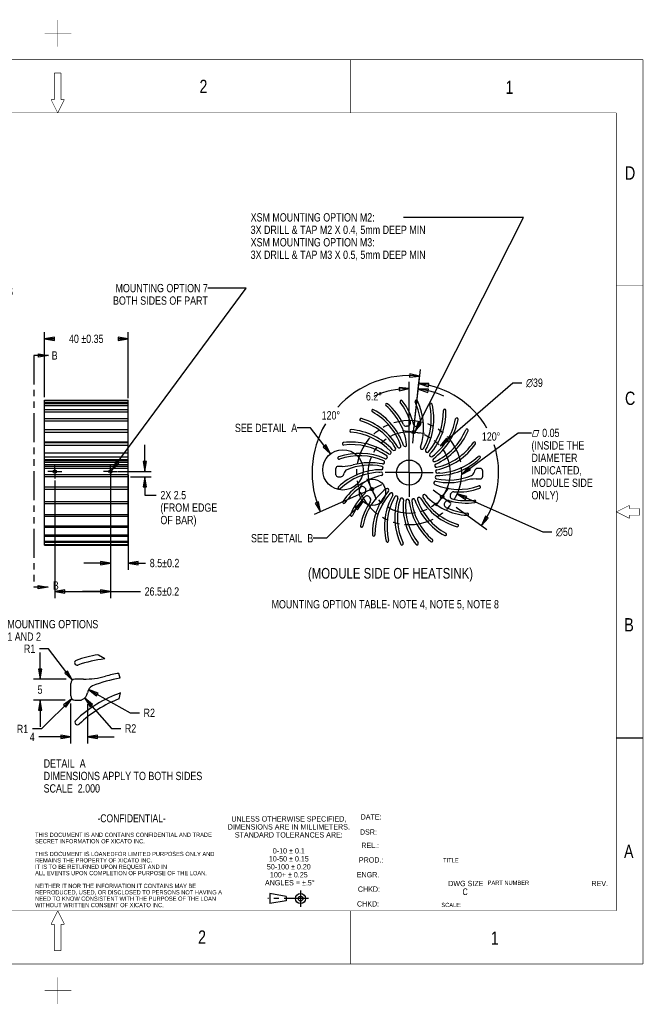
# Model space of a CAD drawing. Header units: inches. Extents: x 0 to 22, y -0.8 to 17.8.
# Tile 5 of 5: x 10.3 to 22, y -0.8 to 17.8. Entities that reach past the tile are written whole.
import ezdxf

# ---------------------------------------------------------------- set-up
doc = ezdxf.new("R2010")
doc.units = ezdxf.units.IN
doc.header["$LTSCALE"] = 1.21
doc.header["$MEASUREMENT"] = 0
doc.linetypes.add('CENTER', pattern=[0.6, 0.375, -0.075, 0.075, -0.075])
doc.linetypes.add('PHANTOM', pattern=[0.8, 0.45, -0.05, 0.1, -0.05, 0.1, -0.05])
doc.layers.get('0').update_dxf_attribs({"linetype": 'CONTINUOUS'})
for name, color, linetype in [('02___PRT_ALL_AXES', 7, 'CONTINUOUS'), ('DEFAULT_1', 7, 'CENTER'), ('DEFAULT_3', 7, 'PHANTOM')]:
    doc.layers.add(name, color=color, linetype=linetype)
doc.styles.get("Standard").update_dxf_attribs({"font": 'txt', "width": 0.8})
doc.styles.add('TEXTSTYLE_1', font='gdt', dxfattribs={"width": 0.8})
doc.styles.add('TEXTSTYLE_2', font='txt', dxfattribs={"width": 0.8})
doc.dimstyles.new('DIMSTYLE_12', dxfattribs={"dimtxt": 0.15625, "dimasz": 0.1875, "dimexe": 0.18, "dimexo": 0.0625, "dimgap": 0.09, "dimtad": 0, "dimtih": 1, "dimtoh": 1, "dimlfac": 0.5, "dimzin": 4, "dimdsep": 46, "dimtxsty": 'STANDARD', "dimblk": 'CLOSED', "dimblk1": 'CLOSED', "dimblk2": 'CLOSED', "dimcen": 0.09, "dimadec": 0, "dimazin": 0, "dimtfac": 1, "dimtofl": 0, "dimtmove": 0, "dimatfit": 3, "dimldrblk": 'CLOSED', "dimfxl": 1, "dimtolj": 1, "dimtzin": 4, "dimarcsym": 0})
doc.dimstyles.new('DIMSTYLE_2', dxfattribs={"dimtxt": 0.15625, "dimasz": 0.1875, "dimexe": 0.18, "dimexo": 0.0625, "dimgap": 0.09, "dimtad": 0, "dimtih": 1, "dimtoh": 1, "dimzin": 4, "dimdsep": 46, "dimtxsty": 'STANDARD', "dimblk": 'CLOSED', "dimblk1": 'CLOSED', "dimblk2": 'CLOSED', "dimcen": 0.09, "dimadec": 0, "dimazin": 0, "dimtfac": 1, "dimtofl": 0, "dimtmove": 0, "dimatfit": 3, "dimldrblk": 'CLOSED', "dimfxl": 1, "dimtolj": 1, "dimtzin": 4, "dimarcsym": 0})
doc.dimstyles.new('DIMSTYLE_3', dxfattribs={"dimtxt": 0.15625, "dimasz": 0.1875, "dimexe": 0.18, "dimexo": 0.0625, "dimgap": 0.09, "dimtad": 0, "dimtih": 1, "dimtoh": 1, "dimzin": 4, "dimdsep": 46, "dimtxsty": 'STANDARD', "dimblk": 'CLOSED', "dimblk1": 'CLOSED', "dimblk2": 'CLOSED', "dimcen": 0.09, "dimadec": 0, "dimazin": 0, "dimtfac": 1, "dimtofl": 0, "dimtmove": 0, "dimatfit": 3, "dimldrblk": 'CLOSED', "dimfxl": 1, "dimtolj": 1, "dimtzin": 4, "dimarcsym": 0})
doc.dimstyles.new('DIMSTYLE_4', dxfattribs={"dimtxt": 0.15625, "dimasz": 0.1875, "dimexe": 0.18, "dimexo": 0.0625, "dimgap": 0.09, "dimtad": 0, "dimtih": 1, "dimtoh": 1, "dimzin": 4, "dimdsep": 46, "dimtxsty": 'STANDARD', "dimblk": 'CLOSED', "dimblk1": 'CLOSED', "dimblk2": 'CLOSED', "dimcen": 0.09, "dimadec": 0, "dimazin": 0, "dimtfac": 1, "dimtofl": 0, "dimtmove": 0, "dimatfit": 3, "dimldrblk": 'CLOSED', "dimfxl": 1, "dimtolj": 1, "dimtzin": 4, "dimarcsym": 0})
doc.dimstyles.new('DIMSTYLE_5', dxfattribs={"dimtxt": 0.15625, "dimasz": 0.1875, "dimexe": 0.18, "dimexo": 0.0625, "dimgap": 0.09, "dimtad": 0, "dimtih": 1, "dimtoh": 1, "dimdec": 1, "dimzin": 4, "dimdsep": 46, "dimtxsty": 'STANDARD', "dimblk": 'CLOSED', "dimblk1": 'CLOSED', "dimblk2": 'CLOSED', "dimcen": 0.09, "dimadec": 0, "dimazin": 0, "dimtfac": 1, "dimtdec": 1, "dimtofl": 0, "dimtmove": 0, "dimatfit": 3, "dimldrblk": 'CLOSED', "dimfxl": 1, "dimtolj": 1, "dimtzin": 4, "dimarcsym": 0})
doc.dimstyles.new('DIMSTYLE_7', dxfattribs={"dimtxt": 0.15625, "dimasz": 0.1875, "dimexe": 0.18, "dimexo": 0.0625, "dimgap": 0.09, "dimtad": 0, "dimtih": 1, "dimtoh": 1, "dimdec": 4, "dimlfac": 0.5, "dimzin": 4, "dimdsep": 46, "dimtxsty": 'STANDARD', "dimblk": 'CLOSED', "dimblk1": 'CLOSED', "dimblk2": 'CLOSED', "dimcen": 0.09, "dimadec": 0, "dimazin": 0, "dimtfac": 1, "dimtdec": 4, "dimtofl": 0, "dimtmove": 0, "dimatfit": 3, "dimldrblk": 'CLOSED', "dimfxl": 1, "dimtolj": 1, "dimtzin": 4, "dimarcsym": 0})
doc.dimstyles.new('DIMSTYLE_8', dxfattribs={"dimtxt": 0.15625, "dimasz": 0.1875, "dimexe": 0.18, "dimexo": 0.0625, "dimgap": 0.09, "dimtad": 0, "dimtih": 1, "dimtoh": 1, "dimdec": 4, "dimzin": 4, "dimdsep": 46, "dimtxsty": 'STANDARD', "dimblk": 'CLOSED', "dimblk1": 'CLOSED', "dimblk2": 'CLOSED', "dimcen": 0.09, "dimadec": 0, "dimazin": 0, "dimtfac": 1, "dimtdec": 4, "dimtofl": 0, "dimtmove": 0, "dimatfit": 3, "dimldrblk": 'CLOSED', "dimfxl": 1, "dimtolj": 1, "dimtzin": 4, "dimarcsym": 0})
doc.dimstyles.new('DIMSTYLE_9', dxfattribs={"dimtxt": 0.15625, "dimasz": 0.1875, "dimexe": 0.18, "dimexo": 0.0625, "dimgap": 0.09, "dimtad": 0, "dimtih": 1, "dimtoh": 1, "dimlfac": 0.5, "dimzin": 4, "dimdsep": 46, "dimtxsty": 'STANDARD', "dimblk": 'CLOSED', "dimblk1": 'CLOSED', "dimblk2": 'CLOSED', "dimcen": 0.09, "dimadec": 0, "dimazin": 0, "dimtfac": 1, "dimtofl": 0, "dimtmove": 0, "dimatfit": 3, "dimldrblk": 'CLOSED', "dimfxl": 1, "dimtolj": 1, "dimtzin": 4, "dimarcsym": 0})
doc.dimstyles.get("Standard").update_dxf_attribs({"dimtxt": 0.15625, "dimasz": 0.1875, "dimexe": 0.18, "dimexo": 0.0625, "dimgap": 0.09, "dimtad": 0, "dimtih": 1, "dimtoh": 1, "dimzin": 4, "dimdsep": 46, "dimtxsty": 'STANDARD', "dimblk": 'CLOSED', "dimblk1": 'CLOSED', "dimblk2": 'CLOSED', "dimcen": 0.09, "dimadec": 0, "dimazin": 0, "dimtp": 0.01, "dimtm": 0.01, "dimtfac": 1, "dimtofl": 0, "dimtmove": 0, "dimatfit": 3, "dimldrblk": 'CLOSED', "dimfxl": 1, "dimtolj": 1, "dimtzin": 4, "dimarcsym": 0})

# ---------------------------------------------------------------- blocks, each defined once
blk = doc.blocks.new('_CLOSED')
at = {"color": 0, "linetype": 'BYBLOCK'}
for p, q in [((0, 0), (-1, 0.167)), ((-1, 0.167), (-1, -0.167)), ((-1, -0.167), (0, 0)), ((-1, 0), (0, 0))]:
    blk.add_line(p, q, dxfattribs=at)
blk = doc.blocks.new('*D2')
at = {"color": 2, "linetype": 'CONTINUOUS'}
for p, q in [((10.759, 10.657), (10.759, 11.878)), ((12.334, 10.639), (12.334, 11.878)), ((10.759, 11.753), (10.94, 11.753)), ((12.334, 11.753), (12.153, 11.753))]:
    blk.add_line(p, q, dxfattribs=at)
at = {"color": 2, "linetype": 'CONTINUOUS', "xscale": 0.1875, "yscale": 0.1875, "zscale": 0.1875, "rotation": 180}
blk.add_blockref('_CLOSED', (10.759, 11.753), dxfattribs=at)
at = {"color": 2, "linetype": 'CONTINUOUS', "xscale": 0.1875, "yscale": 0.1875, "zscale": 0.1875}
blk.add_blockref('_CLOSED', (12.334, 11.753), dxfattribs=at)
at = {"color": 2, "linetype": 'CONTINUOUS', "insert": (11.546, 11.831), "char_height": 0.15625, "width": 1.05729, "attachment_point": 2, "line_spacing_factor": 0.9}
blk.add_mtext('40 \\Fgdt;{\\Fgdt;`}\\Ftxt;0.35', dxfattribs=at)
blk = doc.blocks.new('*D5')
at = {"color": 2, "linetype": 'CONTINUOUS'}
for p, q in [((18.195, 9.741), (19.562, 10.928)), ((19.562, 10.928), (19.734, 10.928))]:
    blk.add_line(p, q, dxfattribs=at)
at = {"color": 2, "linetype": 'CONTINUOUS', "xscale": 0.1875, "yscale": 0.1875, "zscale": 0.1875, "rotation": 220.9691821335}
blk.add_blockref('_CLOSED', (18.195, 9.741), dxfattribs=at)
at = {"color": 2, "linetype": 'CONTINUOUS', "insert": (19.812, 11.006), "char_height": 0.15625, "width": 0.45833, "attachment_point": 1, "line_spacing_factor": 0.9, "style": 'TEXTSTYLE_1'}
blk.add_mtext('{\\Fgdt;n}\\Ftxt;39', dxfattribs=at)
blk = doc.blocks.new('*D6')
at = {"color": 2, "linetype": 'CONTINUOUS'}
for p, q in [((17.728, 10.283), (17.825, 11.175)), ((16.721, 8.843), (15.832, 8.451))]:
    blk.add_line(p, q, dxfattribs=at)
for points in [[(17.623, 11.03), (17.812, 11.05), (17.626, 11.092), (17.623, 11.03)], [(15.851, 8.665), (15.947, 8.501), (15.909, 8.687), (15.851, 8.665)]]:
    blk.add_lwpolyline(points, dxfattribs=at)
for start, end in [(83.8097, 137.4563), (149.6828, 203.8097)]:
    blk.add_arc((17.615, 9.237), 1.824, start, end, dxfattribs=at)
at = {"color": 2, "linetype": 'CONTINUOUS', "insert": (16.143, 10.392), "char_height": 0.15625, "width": 0.47917, "attachment_point": 2, "line_spacing_factor": 0.9}
blk.add_mtext('120\\Fgdt;{\\Fgdt;~}', dxfattribs=at)
blk = doc.blocks.new('*D7')
at = {"color": 2, "linetype": 'CONTINUOUS'}
for p, q in [((17.615, 9.3), (17.615, 10.942)), ((17.74, 10.394), (17.799, 10.932))]:
    blk.add_line(p, q, dxfattribs=at)
for points in [[(17.43, 10.775), (17.615, 10.817), (17.426, 10.837), (17.43, 10.775)], [(17.976, 10.808), (17.785, 10.808), (17.965, 10.746), (17.976, 10.808)]]:
    blk.add_lwpolyline(points, dxfattribs=at)
for start, end in [(90, 114.8127), (65.6774, 83.8097)]:
    blk.add_arc((17.615, 9.237), 1.58, start, end, dxfattribs=at)
at = {"color": 2, "linetype": 'CONTINUOUS', "insert": (16.952, 10.75), "char_height": 0.15625, "width": 0.47917, "attachment_point": 2, "line_spacing_factor": 0.9}
blk.add_mtext('6.2\\Fgdt;{\\Fgdt;~}', dxfattribs=at)
blk = doc.blocks.new('*D8')
at = {"color": 2, "linetype": 'CONTINUOUS'}
for p, q in [((17.705, 10.063), (17.81, 11.034)), ((18.499, 8.591), (19.074, 8.17))]:
    blk.add_line(p, q, dxfattribs=at)
for points in [[(17.987, 10.91), (17.796, 10.91), (17.976, 10.849), (17.987, 10.91)], [(19.049, 8.418), (18.973, 8.244), (19.101, 8.384), (19.049, 8.418)]]:
    blk.add_lwpolyline(points, dxfattribs=at)
for start, end in [(29.7735, 83.8097), (323.8097, 18.109)]:
    blk.add_arc((17.615, 9.237), 1.682, start, end, dxfattribs=at)
at = {"color": 2, "linetype": 'CONTINUOUS', "insert": (19.154, 9.995), "char_height": 0.15625, "width": 0.47917, "attachment_point": 2, "line_spacing_factor": 0.9}
blk.add_mtext('120\\Fgdt;{\\Fgdt;~}', dxfattribs=at)
blk = doc.blocks.new('*D12')
at = {"color": 2, "linetype": 'CONTINUOUS'}
for p, q in [((11.253, 4.899), (11.253, 4.143)), ((11.568, 4.883), (11.568, 4.143)), ((11.253, 4.268), (10.655, 4.268)), ((11.568, 4.268), (12.068, 4.268))]:
    blk.add_line(p, q, dxfattribs=at)
at = {"color": 2, "linetype": 'CONTINUOUS', "xscale": 0.1875, "yscale": 0.1875, "zscale": 0.1875}
blk.add_blockref('_CLOSED', (11.253, 4.268), dxfattribs=at)
at = {"color": 2, "linetype": 'CONTINUOUS', "xscale": 0.1875, "yscale": 0.1875, "zscale": 0.1875, "rotation": 180}
blk.add_blockref('_CLOSED', (11.568, 4.268), dxfattribs=at)
at = {"color": 2, "linetype": 'CONTINUOUS', "insert": (10.577, 4.346), "char_height": 0.156, "width": 0.125, "attachment_point": 3, "line_spacing_factor": 0.9}
blk.add_mtext('4', dxfattribs=at)
blk = doc.blocks.new('*D13')
at = {"color": 2, "linetype": 'CONTINUOUS'}
for p, q in [((12.644, 9.257), (12.644, 9.757)), ((12.148, 9.257), (12.769, 9.257)), ((12.376, 9.159), (12.769, 9.159)), ((12.644, 9.159), (12.644, 8.815)), ((12.644, 8.815), (12.862, 8.815))]:
    blk.add_line(p, q, dxfattribs=at)
at = {"color": 2, "linetype": 'CONTINUOUS', "xscale": 0.1875, "yscale": 0.1875, "zscale": 0.1875}
for p, rotation in [((12.644, 9.257), 270), ((12.644, 9.159), 90)]:
    blk.add_blockref('_CLOSED', p, dxfattribs=dict(at, rotation=rotation))
at = {"color": 2, "linetype": 'CONTINUOUS', "insert": (12.94, 8.893), "char_height": 0.1562, "width": 1.25, "attachment_point": 1, "line_spacing_factor": 0.9}
blk.add_mtext('2X 2.5\\P(FROM EDGE\\POF BAR)', dxfattribs=at)
blk = doc.blocks.new('*D14')
at = {"color": 2, "linetype": 'CONTINUOUS'}
for p, q in [((10.678, 5.355), (10.678, 5.855)), ((11.171, 5.355), (10.553, 5.355)), ((11.152, 4.961), (10.553, 4.961)), ((10.678, 4.961), (10.678, 4.461))]:
    blk.add_line(p, q, dxfattribs=at)
at = {"color": 2, "linetype": 'CONTINUOUS', "xscale": 0.1875, "yscale": 0.1875, "zscale": 0.1875}
for p, rotation in [((10.678, 5.355), 270), ((10.678, 4.961), 90)]:
    blk.add_blockref('_CLOSED', p, dxfattribs=dict(at, rotation=rotation))
at = {"color": 2, "linetype": 'CONTINUOUS', "insert": (10.678, 5.236), "char_height": 0.156, "width": 0.125, "attachment_point": 2, "line_spacing_factor": 0.9}
blk.add_mtext('5', dxfattribs=at)
blk = doc.blocks.new('*D20')
at = {"color": 2, "linetype": 'CONTINUOUS'}
for p, q in [((11.588, 5.158), (12.374, 4.722)), ((12.374, 4.722), (12.546, 4.722))]:
    blk.add_line(p, q, dxfattribs=at)
at = {"color": 2, "linetype": 'CONTINUOUS', "xscale": 0.1875, "yscale": 0.1875, "zscale": 0.1875, "rotation": 150.9757433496}
blk.add_blockref('_CLOSED', (11.588, 5.158), dxfattribs=at)
at = {"color": 2, "linetype": 'CONTINUOUS', "insert": (12.624, 4.8), "char_height": 0.1562, "width": 0.25, "attachment_point": 1, "line_spacing_factor": 0.9}
blk.add_mtext('R2', dxfattribs=at)
blk = doc.blocks.new('*D21')
at = {"color": 2, "linetype": 'CONTINUOUS'}
for p, q in [((11.517, 4.998), (12.022, 4.429)), ((12.022, 4.429), (12.194, 4.429))]:
    blk.add_line(p, q, dxfattribs=at)
at = {"color": 2, "linetype": 'CONTINUOUS', "xscale": 0.1875, "yscale": 0.1875, "zscale": 0.1875, "rotation": 131.5669671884}
blk.add_blockref('_CLOSED', (11.517, 4.998), dxfattribs=at)
at = {"color": 2, "linetype": 'CONTINUOUS', "insert": (12.272, 4.507), "char_height": 0.1562, "width": 0.25, "attachment_point": 1, "line_spacing_factor": 0.9}
blk.add_mtext('R2', dxfattribs=at)
blk = doc.blocks.new('*D22')
at = {"color": 2, "linetype": 'CONTINUOUS'}
for p, q in [((10.838, 5.927), (10.666, 5.927)), ((11.284, 5.339), (10.838, 5.927))]:
    blk.add_line(p, q, dxfattribs=at)
at = {"color": 2, "linetype": 'CONTINUOUS', "xscale": 0.1875, "yscale": 0.1875, "zscale": 0.1875, "rotation": 307.2066513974}
blk.add_blockref('_CLOSED', (11.284, 5.339), dxfattribs=at)
at = {"color": 2, "linetype": 'CONTINUOUS', "insert": (10.588, 6.005), "char_height": 0.1562, "width": 0.25, "attachment_point": 3, "line_spacing_factor": 0.9}
blk.add_mtext('R1', dxfattribs=at)
blk = doc.blocks.new('*D23')
at = {"color": 2, "linetype": 'CONTINUOUS'}
for p, q in [((11.276, 4.984), (10.705, 4.418)), ((10.705, 4.418), (10.534, 4.418))]:
    blk.add_line(p, q, dxfattribs=at)
at = {"color": 2, "linetype": 'CONTINUOUS', "xscale": 0.1875, "yscale": 0.1875, "zscale": 0.1875, "rotation": 44.7600833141}
blk.add_blockref('_CLOSED', (11.276, 4.984), dxfattribs=at)
at = {"color": 2, "linetype": 'CONTINUOUS', "insert": (10.455, 4.497), "char_height": 0.1562, "width": 0.25, "attachment_point": 3, "line_spacing_factor": 0.9}
blk.add_mtext('R1', dxfattribs=at)
blk = doc.blocks.new('*D25')
at = {"color": 2, "linetype": 'CONTINUOUS'}
for p, q in [((10.956, 9.088), (10.956, 6.878)), ((11.999, 9.081), (11.999, 6.878)), ((10.956, 7.003), (11.478, 7.003)), ((11.999, 7.003), (11.478, 7.003)), ((11.478, 7.003), (12.565, 7.003))]:
    blk.add_line(p, q, dxfattribs=at)
at = {"color": 2, "linetype": 'CONTINUOUS', "xscale": 0.1875, "yscale": 0.1875, "zscale": 0.1875, "rotation": 180}
blk.add_blockref('_CLOSED', (10.956, 7.003), dxfattribs=at)
at = {"color": 2, "linetype": 'CONTINUOUS', "xscale": 0.1875, "yscale": 0.1875, "zscale": 0.1875}
blk.add_blockref('_CLOSED', (11.999, 7.003), dxfattribs=at)
at = {"color": 2, "linetype": 'CONTINUOUS', "insert": (12.643, 7.081), "char_height": 0.15625, "width": 1.05729, "attachment_point": 1, "line_spacing_factor": 0.9}
blk.add_mtext('26.5\\Fgdt;{\\Fgdt;`}\\Ftxt;0.2', dxfattribs=at)
blk = doc.blocks.new('*D26')
at = {"color": 2, "linetype": 'CONTINUOUS'}
for p, q in [((11.999, 9.195), (11.999, 7.413)), ((12.334, 9.195), (12.334, 7.413)), ((11.999, 7.538), (11.499, 7.538)), ((12.334, 7.538), (12.662, 7.538))]:
    blk.add_line(p, q, dxfattribs=at)
at = {"color": 2, "linetype": 'CONTINUOUS', "xscale": 0.1875, "yscale": 0.1875, "zscale": 0.1875}
blk.add_blockref('_CLOSED', (11.999, 7.538), dxfattribs=at)
at = {"color": 2, "linetype": 'CONTINUOUS', "xscale": 0.1875, "yscale": 0.1875, "zscale": 0.1875, "rotation": 180}
blk.add_blockref('_CLOSED', (12.334, 7.538), dxfattribs=at)
at = {"color": 2, "linetype": 'CONTINUOUS', "insert": (12.74, 7.616), "char_height": 0.15625, "width": 0.93229, "attachment_point": 1, "line_spacing_factor": 0.9}
blk.add_mtext('8.5\\Fgdt;{\\Fgdt;`}\\Ftxt;0.2', dxfattribs=at)
blk = doc.blocks.new('*D27')
at = {"color": 2, "linetype": 'CONTINUOUS'}
for p, q in [((18.515, 8.838), (20.125, 8.124)), ((20.125, 8.124), (20.297, 8.124))]:
    blk.add_line(p, q, dxfattribs=at)
at = {"color": 2, "linetype": 'CONTINUOUS', "xscale": 0.1875, "yscale": 0.1875, "zscale": 0.1875, "rotation": 156.0773059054}
blk.add_blockref('_CLOSED', (18.515, 8.838), dxfattribs=at)
at = {"color": 2, "linetype": 'CONTINUOUS', "insert": (20.375, 8.202), "char_height": 0.15625, "width": 0.45833, "attachment_point": 1, "line_spacing_factor": 0.9, "style": 'TEXTSTYLE_1'}
blk.add_mtext('{\\Fgdt;n}\\Ftxt;50', dxfattribs=at)

msp = doc.modelspace()

# ---------------------------------------------------------------- linework, layer by layer
at = {"color": 7, "linetype": 'CONTINUOUS'}
for p, q in [((10.83397, 11.43935), (10.56216, 11.43935)), ((10.75901, 9.426), (10.75901, 10.59954)), ((10.75901, 10.59954), (12.33382, 10.59954)), ((10.75901, 10.59801), (12.33382, 10.59801)), ((10.75901, 10.56), (12.33382, 10.56)), ((12.33382, 7.87515), (12.33382, 10.59954)), ((10.75901, 10.53805), (12.33382, 10.53805)), ((10.75901, 10.49645), (12.33382, 10.49645)), ((10.75901, 10.42227), (12.33382, 10.42227)), ((10.75901, 10.37788), (12.33382, 10.37788)), ((10.75901, 10.25573), (12.33382, 10.25573)), ((10.75901, 10.20946), (12.33382, 10.20946)), ((10.75901, 10.04572), (12.33382, 10.04572)), ((10.75901, 9.99855), (12.33382, 9.99855)), ((12.33382, 9.81142), (10.75901, 9.81142)), ((10.75901, 9.80121), (12.33382, 9.80121)), ((10.75901, 9.75417), (12.33382, 9.75417)), ((12.33382, 9.60014), (10.75901, 9.60014)), ((10.75901, 9.53213), (12.33382, 9.53213)), ((10.75901, 9.48624), (12.33382, 9.48624)), ((12.33382, 9.45942), (10.75901, 9.45942)), ((10.75901, 7.87515), (10.75901, 9.42462)), ((12.33382, 9.42462), (10.75901, 9.42462)), ((12.33382, 9.38312), (10.75901, 9.38312)), ((12.33382, 9.35545), (10.75901, 9.35545)), ((12.33382, 9.31608), (10.75901, 9.31608)), ((16.2371, 9.19797), (16.2371, 9.31608)), ((16.35808, 9.35545), (16.27647, 9.35545)), ((18.88754, 9.31327), (18.88412, 9.3119)), ((18.95364, 9.31608), (18.90216, 9.31608)), ((18.99301, 9.27671), (18.99301, 9.1586)), ((12.33382, 9.19797), (10.75901, 9.19797)), ((12.33382, 9.1586), (10.75901, 9.1586)), ((16.27647, 9.1586), (16.32795, 9.1586)), ((16.34257, 9.16142), (16.34599, 9.16279)), ((18.87203, 9.11923), (18.95364, 9.11923)), ((10.75901, 8.96763), (12.33382, 8.96763)), ((10.75901, 8.92689), (12.33382, 8.92689)), ((10.75901, 8.69689), (12.33382, 8.69689)), ((10.75901, 8.6599), (12.33382, 8.6599)), ((10.75901, 8.44977), (12.33382, 8.44977)), ((10.75901, 8.41712), (12.33382, 8.41712)), ((10.75901, 8.23707), (12.33382, 8.23707)), ((10.75901, 8.20916), (12.33382, 8.20916)), ((10.75901, 8.06809), (12.33382, 8.06809)), ((10.75901, 8.0451), (12.33382, 8.0451)), ((10.75901, 7.95021), (12.33382, 7.95021)), ((10.75901, 7.93212), (12.33382, 7.93212)), ((10.75901, 7.88858), (12.33382, 7.88858)), ((10.75901, 7.87514), (12.33382, 7.87514)), ((10.82802, 7.08682), (10.56216, 7.08682)), ((11.77418, 5.80454), (11.76352, 5.81248)), ((11.89268, 5.73512), (11.77418, 5.80454)), ((12.18186, 5.37182), (12.15743, 5.46362)), ((11.25332, 5.03985), (11.25332, 5.27607)), ((11.49527, 5.35481), (11.33206, 5.35481)), ((12.16617, 4.98517), (12.19285, 5.09554)), ((11.33206, 4.96111), (11.43501, 4.96111)), ((11.46425, 4.96674), (11.4711, 4.96948)), ((21.51, 4.25), (22.01, 4.25))]:
    msp.add_line(p, q, dxfattribs=at)
at = {"color": 2, "linetype": 'CONTINUOUS'}
for p, q in [((15.30046, 1.27178), (14.99516, 1.32539)), ((14.99644, 1.32539), (14.99644, 1.14033)), ((15.30116, 1.18849), (14.99707, 1.13969)), ((15.3012, 1.2716), (15.30145, 1.18825))]:
    msp.add_line(p, q, dxfattribs=at)
at = {"color": 7, "linetype": 'CONTINUOUS', "const_width": 0.01}
for points in [[(11.01294, 17.74717), (11.01294, 17.24717)], [(10.76294, 17.5), (11.26294, 17.5)], [(22.01, 17), (0.01, 17)], [(16.51, 17), (16.51, 16)], [(22.01, 17), (22.01, 0)], [(10.9475, 16.75), (10.9475, 16.24717)], [(10.9475, 16.75), (11.0725, 16.75)], [(11.0725, 16.75), (11.0725, 16.24717)], [(11.01, 16), (10.885, 16.25)], [(10.88641, 16.24717), (10.9475, 16.24717)], [(11.01, 16), (11.135, 16.25)], [(11.0725, 16.24717), (11.13359, 16.24717)], [(21.51, 16), (0.51, 16)], [(21.51, 16), (21.51, 1)], [(22.01, 12.75), (21.51, 12.75)], [(21.51, 8.5), (21.75294, 8.62147)], [(21.75294, 8.62147), (21.75294, 8.5625)], [(21.75294, 8.5625), (21.9475, 8.5625)], [(21.9475, 8.5625), (21.9475, 8.4375)], [(21.51, 8.5), (21.75294, 8.37853)], [(21.75294, 8.4375), (21.9475, 8.4375)], [(21.75294, 8.4375), (21.75294, 8.37853)], [(21.51, 1), (0.51, 1)], [(11.01, 1), (10.885, 0.75)], [(11.01, 1), (11.135, 0.75)], [(16.51, 1), (16.51, 0)], [(10.88359, 0.74717), (10.9475, 0.74717)], [(10.9475, 0.25), (10.9475, 0.74717)], [(11.0725, 0.74717), (11.13641, 0.74717)], [(11.0725, 0.25), (11.0725, 0.74717)], [(11.0725, 0.25), (10.9475, 0.25)], [(22.01, 0), (0.01, 0)], [(11.01294, -0.25283), (11.01294, -0.75283)], [(11.26294, -0.5), (10.76294, -0.5)]]:
    msp.add_lwpolyline(points, dxfattribs=at)
at = {"color": 7, "linetype": 'CONTINUOUS'}
for points in [[(10.83397, 11.43935), (10.64647, 11.4081), (10.64647, 11.4706), (10.83397, 11.43935)], [(10.82802, 7.08682), (10.64052, 7.05557), (10.64052, 7.11807), (10.82802, 7.08682)]]:
    msp.add_lwpolyline(points, dxfattribs=at)
for centre, radius in [((17.69784, 10.00058), 0.0315), ((17.61506, 9.23734), 0.23622), ((16.91268, 8.92741), 0.0315), ((18.23465, 8.78403), 0.0315)]:
    msp.add_circle(centre, radius, dxfattribs=at)
at = {"color": 2, "linetype": 'CONTINUOUS'}
for centre, radius in [((16.36976, 9.28907), 0.37941), ((16.92621, 8.86806), 0.24691), ((15.57353, 1.22927), 0.09446), ((15.57353, 1.22927), 0.0442)]:
    msp.add_circle(centre, radius, dxfattribs=at)
at = {"color": 7, "linetype": 'CONTINUOUS'}
for centre, radius, start, end in [((17.46717, 10.57439), 0.02362, 37.538572, 217.538572), ((16.54935, 9.86914), 1.13386, 16.352501, 37.538572), ((16.54935, 9.86914), 1.1811, 13.65591, 37.538572), ((17.74839, 10.57592), 0.02362, 25.538572, 205.538572), ((16.704, 10.07691), 1.13386, 4.352501, 25.538572), ((16.704, 10.07691), 1.1811, 342.206898, 25.538572), ((16.93613, 10.39865), 0.02362, 61.538572, 241.538572), ((16.38451, 9.38106), 1.13386, 18.572245, 61.538572), ((16.38451, 9.38106), 1.1811, 18.206898, 61.538572), ((17.19241, 10.51443), 0.02362, 49.538572, 229.538572), ((16.44128, 9.63376), 1.13386, 6.572245, 49.538572), ((16.44128, 9.63376), 1.1811, 25.65591, 49.538572), ((16.89847, 10.24798), 1.13386, 330.572245, 13.538572), ((16.89847, 10.24798), 1.1811, 330.206898, 13.538572), ((17.12425, 10.37488), 1.13386, 318.572245, 1.538572), ((18.02378, 10.51895), 0.02362, 13.538572, 193.538572), ((17.12425, 10.37488), 1.1811, 318.206898, 1.538572), ((18.28131, 10.40596), 0.02362, 1.538572, 181.538572), ((16.70952, 10.23211), 0.02362, 73.538572, 253.538572), ((16.38152, 9.12208), 1.13386, 30.572245, 73.538572), ((16.38152, 9.12208), 1.1811, 30.206898, 73.538572), ((17.58068, 10.17175), 0.05906, 272.106913, 16.352501), ((17.37148, 10.45207), 1.13386, 306.572245, 349.538572), ((17.37148, 10.45207), 1.1811, 306.206898, 349.538572), ((18.50972, 10.2419), 0.02362, 349.538572, 169.538572), ((16.52248, 10.0221), 0.02362, 85.538572, 265.538572), ((16.43244, 8.86813), 1.13386, 42.572245, 85.538572), ((16.43244, 8.86813), 1.1811, 42.206898, 85.538572), ((17.55917, 10.17071), 0.05906, 205.65591, 273.426202), ((17.61506, 9.23734), 0.87598, 92.106913, 93.426202), ((17.75445, 10.16193), 0.05906, 193.65591, 261.426202), ((17.61506, 9.23734), 0.87598, 80.106913, 81.426202), ((17.7757, 10.15848), 0.05906, 260.106913, 4.352501), ((17.62936, 10.47617), 1.13386, 294.572245, 337.538572), ((17.62936, 10.47617), 1.1811, 294.206898, 337.538572), ((18.69903, 10.03394), 0.02362, 337.538572, 157.538572), ((16.53505, 8.63032), 1.1811, 54.206898, 97.538572), ((18.84096, 9.79116), 0.02362, 325.538572, 145.538572), ((16.3832, 9.77779), 0.02362, 97.538572, 277.538572), ((16.53505, 8.63032), 1.13386, 54.572245, 97.538572), ((17.24425, 9.6139), 0.0315, 234.206898, 42.572245), ((17.33064, 9.68276), 0.0315, 222.206898, 30.572245), ((17.42947, 9.73216), 0.0315, 210.206898, 18.572245), ((17.5364, 9.75994), 0.0315, 198.206898, 6.572245), ((17.8586, 9.70636), 0.0315, 162.206898, 330.572245), ((17.95079, 9.64548), 0.0315, 150.206898, 318.572245), ((17.88661, 10.44612), 1.13386, 282.572245, 325.538572), ((17.88661, 10.44612), 1.1811, 282.206898, 325.538572), ((16.29775, 9.50987), 0.02362, 109.538572, 289.538572), ((16.68486, 8.41904), 1.1811, 66.206898, 109.538572), ((16.68486, 8.41904), 1.13386, 66.572245, 109.538572), ((17.12315, 9.43052), 0.0315, 258.206898, 66.572245), ((17.17406, 9.52857), 0.0315, 246.206898, 54.572245), ((18.02831, 9.56676), 0.0315, 138.206898, 306.572245), ((18.08777, 9.47364), 0.0315, 126.206898, 294.572245), ((18.132, 10.36325), 1.1811, 270.206898, 313.538572), ((18.132, 10.36325), 1.13386, 270.572245, 313.538572), ((18.92932, 9.52418), 0.02362, 313.538572, 133.538572), ((16.27647, 9.31608), 0.03937, 90, 180), ((17.09811, 8.11144), 1.1811, 90.206898, 133.538572), ((16.35808, 10.14285), 0.7874, 270, 285.233842), ((16.47332, 9.21906), 0.07874, 112.395441, 173.862435), ((16.87532, 8.24352), 1.13386, 78.572245, 112.395441), ((16.87532, 8.24352), 1.1811, 78.206898, 105.233842), ((17.09373, 9.32403), 0.0315, 270.206898, 78.572245), ((18.12657, 9.37019), 0.0315, 114.206898, 282.572245), ((18.14301, 9.26094), 0.0315, 102.206898, 270.572245), ((18.91336, 9.23879), 0.07874, 111.801409, 173.862435), ((18.90216, 9.27671), 0.03937, 90, 111.801409), ((18.95364, 9.27671), 0.03937, 0, 90), ((16.27647, 9.19797), 0.03937, 180, 270), ((17.09811, 8.11144), 1.13386, 90.572245, 133.538572), ((16.32795, 9.19797), 0.03937, 270, 291.801409), ((16.31675, 9.23589), 0.07874, 291.801409, 353.862435), ((17.3435, 8.02856), 1.1811, 102.206898, 145.538572), ((17.0871, 9.21374), 0.0315, 282.206898, 90.572245), ((18.10696, 9.04416), 0.0315, 78.206898, 246.572245), ((18.13638, 9.15066), 0.0315, 90.206898, 258.572245), ((18.35479, 10.23116), 1.1811, 258.206898, 285.233842), ((18.35479, 10.23116), 1.13386, 258.572245, 292.395441), ((18.87203, 8.33183), 0.7874, 90, 105.233842), ((18.75679, 9.25563), 0.07874, 292.395441, 353.862435), ((18.95364, 9.1586), 0.03937, 270, 360), ((16.30079, 8.95051), 0.02362, 133.538572, 313.538572), ((17.3435, 8.02856), 1.13386, 124.352501, 145.538572), ((16.737, 8.9159), 0.05906, 20.106913, 124.352501), ((17.85863, 8.02261), 1.13386, 126.572245, 169.538572), ((16.74464, 8.89577), 0.05906, 313.65591, 21.426202), ((17.61506, 9.23734), 0.87598, 200.106913, 201.426202), ((18.10586, 8.0998), 1.1811, 138.206898, 181.538572), ((17.2018, 8.90793), 0.0315, 318.206898, 126.572245), ((18.54525, 10.05565), 1.13386, 246.572245, 289.538572), ((18.54525, 10.05565), 1.1811, 265.65591, 289.538572), ((18.93236, 8.96482), 0.02362, 289.538572, 109.538572), ((17.60075, 7.99852), 1.1811, 133.65591, 157.538572), ((17.60075, 7.99852), 1.13386, 136.352501, 157.538572), ((16.82302, 8.74037), 0.05906, 32.106913, 136.352501), ((17.61506, 9.23734), 0.87598, 212.106913, 213.426202), ((16.83467, 8.72226), 0.05906, 325.65591, 33.426202), ((18.10586, 8.0998), 1.13386, 138.572245, 181.538572), ((18.33164, 8.2267), 1.1811, 150.206898, 193.538572), ((18.33164, 8.2267), 1.13386, 150.572245, 193.538572), ((17.27932, 8.82921), 0.0315, 330.206898, 138.572245), ((17.37151, 8.76832), 0.0315, 342.206898, 150.572245), ((18.52611, 8.39778), 1.1811, 162.206898, 205.538572), ((18.52611, 8.39778), 1.13386, 162.572245, 205.538572), ((17.47435, 8.72794), 0.0315, 354.206898, 162.572245), ((18.68076, 8.60554), 1.1811, 174.206898, 217.538572), ((18.68076, 8.60554), 1.13386, 174.572245, 217.538572), ((17.58334, 8.70981), 0.0315, 6.206898, 174.572245), ((18.78883, 8.84092), 1.1811, 186.206898, 229.538572), ((17.69371, 8.71475), 0.0315, 18.206898, 186.572245), ((18.78883, 8.84092), 1.13386, 186.572245, 229.538572), ((18.8456, 9.09362), 1.1811, 198.206898, 241.538572), ((17.80064, 8.74252), 0.0315, 30.206898, 198.572245), ((18.8456, 9.09362), 1.13386, 198.572245, 241.538572), ((18.84859, 9.35261), 1.1811, 210.206898, 253.538572), ((17.89947, 8.79192), 0.0315, 42.206898, 210.572245), ((18.84859, 9.35261), 1.13386, 210.572245, 253.538572), ((18.79767, 9.60655), 1.1811, 222.206898, 265.538572), ((18.34607, 8.65432), 0.05906, 73.65591, 141.426202), ((18.69506, 9.84437), 1.1811, 253.65591, 277.538572), ((18.44146, 8.79991), 0.05906, 152.106913, 256.352501), ((17.61506, 9.23734), 0.87598, 332.106913, 333.426202), ((18.45132, 8.81905), 0.05906, 85.65591, 153.426202), ((18.69506, 9.84437), 1.13386, 256.352501, 277.538572), ((18.84691, 8.69689), 0.02362, 277.538572, 97.538572), ((16.38915, 8.68352), 0.02362, 145.538572, 325.538572), ((17.85863, 8.02261), 1.1811, 145.65591, 169.538572), ((18.33246, 8.63765), 0.05906, 140.106913, 244.352501), ((17.61506, 9.23734), 0.87598, 320.106913, 321.426202), ((18.79767, 9.60655), 1.13386, 244.352501, 265.538572), ((16.53108, 8.44075), 0.02362, 157.538572, 337.538572), ((18.70763, 8.45258), 0.02362, 265.538572, 85.538572), ((16.72039, 8.23278), 0.02362, 169.538572, 349.538572), ((18.52059, 8.24257), 0.02362, 253.538572, 73.538572), ((16.9488, 8.06872), 0.02362, 181.538572, 1.538572), ((17.20633, 7.95574), 0.02362, 193.538572, 13.538572), ((18.0377, 7.96026), 0.02362, 229.538572, 49.538572), ((18.29398, 8.07604), 0.02362, 241.538572, 61.538572), ((17.48172, 7.89876), 0.02362, 205.538572, 25.538572), ((17.76294, 7.90029), 0.02362, 217.538572, 37.538572), ((12.14883, 3.48198), 2.3622, 99.388125, 109.538572), ((11.37462, 5.66364), 0.04724, 109.538572, 289.538572), ((12.14883, 3.48198), 2.26772, 96.486048, 109.538572), ((11.49527, 6.92961), 1.5748, 270, 285.233842), ((12.52976, 3.13094), 2.26772, 98.824763, 112.395441), ((12.52976, 3.13094), 2.3622, 99.068703, 105.233842), ((11.33206, 5.27607), 0.07874, 90, 180), ((11.72577, 5.08202), 0.15748, 112.395441, 173.862435), ((11.33206, 5.03985), 0.07874, 180, 270), ((12.97534, 2.86678), 2.3622, 109.345592, 133.538572), ((11.41261, 5.11569), 0.15748, 291.801409, 353.862435), ((12.97534, 2.86678), 2.26772, 110.905742, 133.538572), ((11.43501, 5.03985), 0.07874, 270, 291.801409), ((11.3807, 4.54492), 0.04724, 133.538572, 313.538572)]:
    msp.add_arc(centre, radius, start, end, dxfattribs=at)
at = {"layer": '02___PRT_ALL_AXES', "color": 2, "linetype": 'CENTER'}
for p, q in [((17.69784, 10.00058), (17.7203, 10.20764)), ((17.69784, 10.00058), (17.49079, 10.02304)), ((17.69784, 10.00058), (17.67538, 9.79353)), ((17.69784, 10.00058), (17.90489, 9.97812)), ((17.61506, 9.23734), (17.61506, 9.80978)), ((10.95587, 9.25703), (10.82437, 9.25703)), ((10.95587, 9.25703), (10.95587, 9.38852)), ((10.95587, 9.25703), (10.95587, 9.12553)), ((10.95587, 9.25703), (11.08736, 9.25703)), ((11.99917, 9.25703), (11.86768, 9.25703)), ((11.99917, 9.25703), (11.99917, 9.38852)), ((11.99917, 9.25703), (12.13067, 9.25703)), ((11.99917, 9.25703), (11.99917, 9.12553)), ((16.91268, 8.92741), (16.8286, 9.11796)), ((17.61506, 9.23734), (17.04261, 9.23734)), ((17.61506, 9.23734), (17.61506, 8.6649)), ((17.61506, 9.23734), (18.1875, 9.23734)), ((16.91268, 8.92741), (16.72214, 8.84334)), ((16.91268, 8.92741), (17.10322, 9.01149)), ((16.91268, 8.92741), (16.99676, 8.73687)), ((18.23465, 8.78403), (18.06656, 8.907)), ((18.23465, 8.78403), (18.35762, 8.95211)), ((18.23465, 8.78403), (18.11167, 8.61594)), ((18.23465, 8.78403), (18.40273, 8.66105))]:
    msp.add_line(p, q, dxfattribs=at)
at = {"layer": '02___PRT_ALL_AXES', "color": 7, "linetype": 'CONTINUOUS'}
for p, q in [((10.94821, 9.28725), (10.96352, 9.28725)), ((11.99152, 9.28725), (12.00683, 9.28725))]:
    msp.add_line(p, q, dxfattribs=at)
for centre in [(10.95587, 9.25703), (11.99917, 9.25703)]:
    msp.add_circle(centre, 0.0315, dxfattribs=at)
at = {"layer": 'DEFAULT_1', "color": 2, "linetype": 'CENTER'}
for p, q in [((15.57459, 1.38456), (15.57459, 1.07375)), ((15.72209, 1.22999), (14.9564, 1.22879))]:
    msp.add_line(p, q, dxfattribs=at)
at = {"layer": 'DEFAULT_3', "color": 7, "linetype": 'PHANTOM'}
msp.add_line((10.56216, 11.43935), (10.56216, 7.08682), dxfattribs=at)
at = {"layer": 'DEFAULT_3', "color": 8, "linetype": 'PHANTOM'}
for centre, radius in [((17.61506, 9.23734), 0.98425), ((17.61507, 9.23737), 0.76773)]:
    msp.add_circle(centre, radius, dxfattribs=at)

# ---------------------------------------------------------------- texts
at = {"color": 2, "linetype": 'CONTINUOUS', "line_spacing_factor": 0.9}
for s, insert, char_height, width, attachment_point in [('2', (13.74818, 16.62255), 0.25, 0.2, 2), ('1', (19.42627, 16.60681), 0.25, 0.2, 1), ('D', (21.67088, 14.99481), 0.25, 0.2, 1), ('XSM MOUNTING OPTION M2:\\P3X DRILL & TAP M2 X 0.4, 5mm DEEP MIN\\PXSM MOUNTING OPTION M3:\\P3X DRILL & TAP M3 X 0.5, 5mm DEEP MIN', (14.6357, 14.11438), 0.15625, 4.625, 1), ('MOUNTING OPTION\\PSEE TABLE\\P(MULTIPLE AVAILABLE\\PEXAMPLE  "27" SPECIFIES\\POPTION 2 AND 7)', (8.06439, 13.42417), 0.15625, 2.875, 1), ('MOUNTING OPTION 7\\PBOTH SIDES OF PART', (13.83253, 12.78442), 0.15625, 2.25, 3), ('C', (21.67122, 10.75988), 0.25, 0.2, 1), ('SEE DETAIL  A', (15.51015, 10.15645), 0.15625, 1.625, 3), ('SEE DETAIL  B', (15.81251, 8.08253), 0.15625, 1.625, 3), ('(MODULE SIDE OF HEATSINK)', (15.71255, 7.44511), 0.2, 4, 1), ('MOUNTING OPTION TABLE- NOTE 4, NOTE 5, NOTE 8', (15.0289, 6.84119), 0.15625, 5.625, 1), ('B', (21.65741, 6.50228), 0.25, 0.2, 1), ('MOUNTING OPTIONS\\P1 AND 2', (10.06322, 6.46718), 0.15625, 2, 1), ('DETAIL  A\\PDIMENSIONS APPLY TO BOTH SIDES\\PSCALE  2.000', (10.74503, 3.84792), 0.15625, 3.75, 1), ('UNLESS OTHERWISE SPECIFIED,\\PDIMENSIONS ARE IN MILLIMETERS.\\PSTANDARD TOLERANCES ARE:\\P \\P0-10 \\Fgdt;{\\Fgdt;`}\\Ftxt; 0.1\\P10-50 \\Fgdt;{\\Fgdt;`}\\Ftxt; 0.15\\P50-100 \\Fgdt;{\\Fgdt;`}\\Ftxt; 0.20\\P100+ \\Fgdt;{\\Fgdt;`}\\Ftxt; 0.25\\P ANGLES = \\Fgdt;{\\Fgdt;`.5}{\\Fgdt;~}\\P\\Ftxt; ', (15.35311, 2.7776), 0.1, 2.4, 2), ('DATE:', (16.90004, 2.81498), 0.1, 0.4, 2), ('THIS DOCUMENT IS AND CONTAINS CONFIDENTIAL AND TRADE\\PSECRET INFORMATION OF XICATO INC.\\P   \\PTHIS DOCUMENT IS LOANEDFOR LIMITED PURPOSES ONLY AND\\PREMAINS THE PROPERTY OF XICATO INC.\\PIT IS TO BE RETURNED UPON REQUEST AND IN \\PALL EVENTS UPON COMPLETION OF PURPOSE OF THE LOAN.\\P  \\PNEITHER IT NOR THE INFORMATION IT CONTAINS MAY BE\\PREPRODUCED, USED, OR DISCLOSED TO PERSONS NOT HAVING A \\PNEED TO KNOW CONSISTENT WITH THE PURPOSE OF THE LOAN\\PWITHOUT WRITTEN CONSENT OF XICATO INC.', (10.58483, 2.46847), 0.08, 3.52, 1), ('DSR:', (16.84928, 2.53167), 0.1, 0.32, 2), ('REL.:', (16.88203, 2.27991), 0.1, 0.4, 2), ('A', (21.65242, 2.24165), 0.25, 0.2, 1), ('PROD.:', (16.90005, 2.00588), 0.1, 0.48, 2), ('TITLE', (18.39825, 1.99135), 0.08, 0.32, 2), ('ENGR.', (16.84246, 1.72893), 0.1, 0.4, 2), ('DWG SIZE', (18.34879, 1.56332), 0.1, 0.64, 1), ('PART NUMBER', (19.47919, 1.56745), 0.08, 0.704, 2), ('REV.', (21.04055, 1.56332), 0.1, 0.32, 1), ('CHKD:', (16.85892, 1.45746), 0.1, 0.4, 2), ('CHKD:', (16.84246, 1.18052), 0.1, 0.4, 2), ('SCALE:', (18.41029, 1.14967), 0.08, 0.384, 2), ('2', (13.64807, 0.63201), 0.25, 0.2, 1), ('1', (19.14939, 0.61085), 0.25, 0.2, 1)]:
    msp.add_mtext(s, dxfattribs=dict(at, insert=insert, char_height=char_height, width=width, attachment_point=attachment_point))
at = {"color": 7, "linetype": 'CONTINUOUS', "char_height": 0.15625, "width": 0.125, "attachment_point": 1, "line_spacing_factor": 0.9}
for insert in [(10.89647, 11.51748), (10.91699, 7.1927)]:
    msp.add_mtext('B', dxfattribs=dict(at, insert=insert))
at = {"color": 2, "linetype": 'CONTINUOUS', "line_spacing_factor": 0.9}
for s, insert, char_height, width, attachment_point, style in [('{\\Fgdt;c}\\Ftxt; 0.05\\P(INSIDE THE\\PDIAMETER\\PINDICATED,\\PMODULE SIDE\\PONLY)', (19.91349, 10.06251), 0.15625, 1.375, 1, 'TEXTSTYLE_1'), ('-CONFIDENTIAL-', (12.39909, 2.8142), 0.15, 1.355, 2, 'TEXTSTYLE_2'), ('C', (18.66672, 1.42039), 0.125, 0.1, 2, 'TEXTSTYLE_2')]:
    msp.add_mtext(s, dxfattribs=dict(at, insert=insert, char_height=char_height, width=width, attachment_point=attachment_point, style=style))

# ---------------------------------------------------------------- dimensions: what is measured, and where the dimension line sits
at = {"color": 2, "linetype": 'CONTINUOUS'}
for base, p1, p2, angle, text, dimstyle, picture, middle in [((10.75901, 11.75298), (12.33382, 10.63935), (10.75901, 10.65713), 180, '<> %%p0.35', 'DIMSTYLE_2', '*D2', (11.35892, 11.75298)), ((12.64398, 9.1586), (12.14848, 9.25703), (12.37565, 9.1586), 270, '2X <>\\P(FROM EDGE\\POF BAR)', 'DIMSTYLE_8', '*D13', (13.56549, 8.58082)), ((10.95587, 7.0031), (11.99917, 9.08108), (10.95587, 9.0879), 180, '<>%%p0.2', 'DIMSTYLE_2', '*D25', (13.17152, 7.0031))]:
    dim = msp.add_linear_dim(base=base, p1=p1, p2=p2, angle=angle, text=text, dimstyle=dimstyle, dxfattribs=at)
    dim.commit()
    dim.dimension.update_dxf_attribs({"geometry": picture, "text_midpoint": middle, "dimtype": 160})
for base, line1, line2, dimstyle, picture, middle in [((16.14332, 10.31411), ((17.82517, 11.17456), (17.72842, 10.28257)), ((16.72099, 8.84283), (15.83232, 8.4507)), 'DIMSTYLE_4', '*D6', (16.02353, 10.31411)), ((17.70036, 10.81498), ((17.7989, 10.93234), (17.74048, 10.39371)), ((17.61506, 9.29984), (17.61506, 10.94228)), 'DIMSTYLE_5', '*D7', (16.83224, 10.67143)), ((19.15427, 9.91653), ((19.07373, 8.17013), (18.49905, 8.59059)), ((17.70458, 10.06272), (17.80995, 11.0342)), 'DIMSTYLE_5', '*D8', (19.03448, 9.91653))]:
    dim = msp.add_angular_dim_2l(base=base, line1=line1, line2=line2, dimstyle=dimstyle, dxfattribs=at)
    dim.commit()
    dim.dimension.update_dxf_attribs({"geometry": picture, "text_midpoint": middle, "dimtype": 162})
for p1, p2, picture, middle in [((18.19473, 9.7407), (17.03538, 8.73399), '*D5', (20.04106, 10.92786)), ((18.51475, 8.83822), (16.71536, 9.63646), '*D27', (20.60382, 8.12405))]:
    dim = msp.add_diameter_dim_2p(p1=p1, p2=p2, dimstyle='DIMSTYLE_3', dxfattribs=at)
    dim.commit()
    dim.dimension.update_dxf_attribs({"geometry": picture, "text_midpoint": middle, "dimtype": 163})
dim = msp.add_linear_dim(base=(12.33382, 7.53829), p1=(11.99917, 9.19453), p2=(12.33382, 9.19453), text='<>%%p0.2', dimstyle='DIMSTYLE_2', dxfattribs=at)
dim.commit()
dim.dimension.update_dxf_attribs({"geometry": '*D26', "text_midpoint": (13.20622, 7.53829), "dimtype": 160})
for center, mpoint, picture, middle in [((11.33206, 5.27607), (11.28445, 5.33878), '*D22', (10.3381, 5.92669)), ((11.33206, 5.03985), (11.27615, 4.9844), '*D23', (10.20543, 4.41843)), ((11.41261, 5.11569), (11.5171, 4.99787), '*D21', (12.39666, 4.42891)), ((11.72577, 5.08202), (11.58806, 5.15842), '*D20', (12.74928, 4.72218))]:
    dim = msp.add_radius_dim(center=center, mpoint=mpoint, dimstyle='DIMSTYLE_12', dxfattribs=at)
    dim.commit()
    dim.dimension.update_dxf_attribs({"geometry": picture, "text_midpoint": middle, "dimtype": 164})
dim = msp.add_linear_dim(base=(10.67842, 4.96111), p1=(11.1713, 5.35481), p2=(11.15203, 4.96111), angle=270, dimstyle='DIMSTYLE_9', dxfattribs=at)
dim.commit()
dim.dimension.update_dxf_attribs({"geometry": '*D14', "text_midpoint": (10.61592, 5.15796), "dimtype": 160})
dim = msp.add_linear_dim(base=(11.56829, 4.2676), p1=(11.25332, 4.89861), p2=(11.56829, 4.88278), dimstyle='DIMSTYLE_7', dxfattribs=at)
dim.commit()
dim.dimension.update_dxf_attribs({"geometry": '*D12', "text_midpoint": (10.38943, 4.2676), "dimtype": 160})

# ---------------------------------------------------------------- leaders
for points in [[(17.72764, 10.01079), (19.76532, 14.03626), (17.5107, 14.03626)], [(12.0233, 9.27727), (14.55415, 12.7063), (13.83253, 12.7063)], [(16.13784, 9.58934), (15.76015, 10.07833), (15.51015, 10.07833)], [(18.59864, 9.20102), (19.66349, 9.98439), (19.91349, 9.98439)], [(16.75161, 8.69348), (16.06251, 8.0044), (15.81251, 8.0044)]]:
    msp.add_leader(points, dimstyle='STANDARD', override={"dimtad": 0}, dxfattribs=at)

doc.saveas('drawing.dxf')
